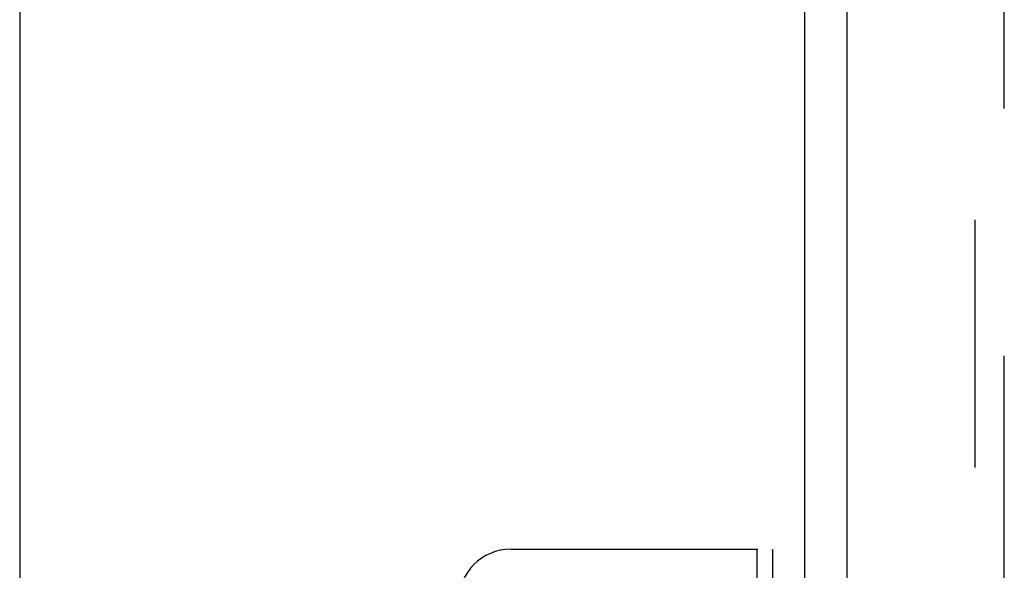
# Model space of a CAD drawing. Header units: inches. Extents: x 0 to 215, y 0 to 139.
# Tile 40 of 101: x 34.24 to 38.94, y 54.65 to 57.28. Entities that reach past the tile are written whole.
import ezdxf

# ---------------------------------------------------------------- set-up
doc = ezdxf.new("R2010")
doc.units = ezdxf.units.IN
doc.header["$LTSCALE"] = 11.804375
doc.header["$MEASUREMENT"] = 0
doc.linetypes.add('HIDDEN', pattern=[0.2, 0.1, -0.1])
doc.layers.get('0').update_dxf_attribs({"linetype": 'CONTINUOUS'})
doc.layers.add('DEFAULT_2', color=8, linetype='HIDDEN')
doc.layers.add('DOOR_ASSEMBLY', color=7, linetype='CONTINUOUS')

msp = doc.modelspace()

# ---------------------------------------------------------------- linework, layer by layer
at = {"color": 3, "linetype": 'Continuous'}
for p, q in [((37.9894, 91.5528), (37.9894, 12.4488)), ((34.2394, 91.5008), (34.2394, 11.1258))]:
    msp.add_line(p, q, dxfattribs=at)
at = {"layer": 'DEFAULT_2', "color": 8, "linetype": 'HIDDEN'}
for p, q in [((38.8019, 91.7353), (38.8019, 12.2664)), ((36.5854, 54.7508), (37.8354, 54.7508)), ((37.7604, 54.7508), (37.7604, 49.2508)), ((37.8354, 54.7508), (37.8354, 49.2508))]:
    msp.add_line(p, q, dxfattribs=at)
msp.add_arc((36.5854, 54.5008), 0.25, 90, 180, dxfattribs=at)
at = {"layer": 'DOOR_ASSEMBLY', "color": 8, "linetype": 'HIDDEN'}
msp.add_line((38.9434, 11.9973), (38.9434, 92.0043), dxfattribs=at)
at = {"layer": 'DOOR_ASSEMBLY', "color": 3, "linetype": 'Continuous'}
msp.add_line((38.1934, 41.9583), (38.1934, 62.0433), dxfattribs=at)

doc.saveas('drawing.dxf')
